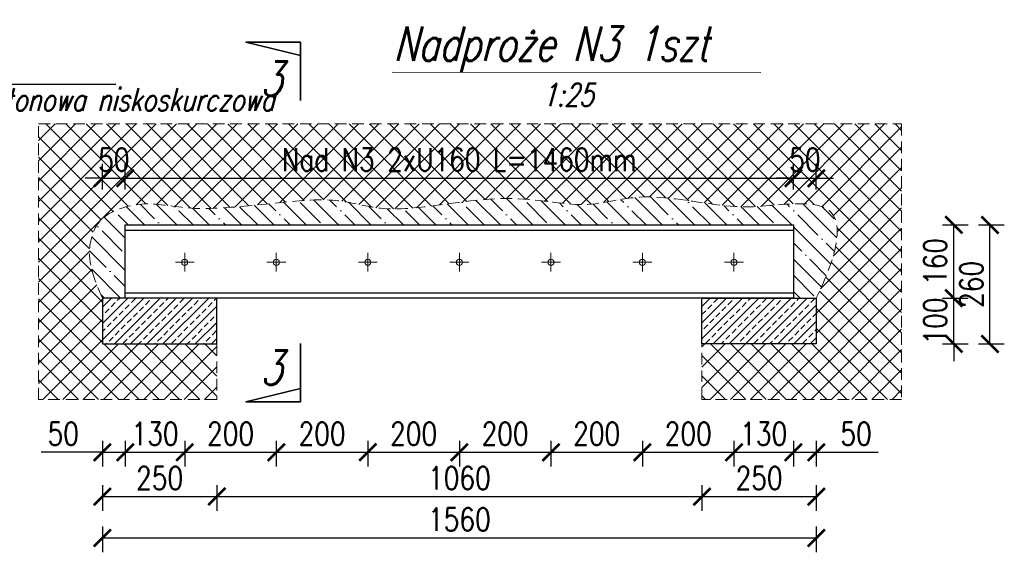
# Model space of a CAD drawing. Header units: millimetres. Extents: x 11984 to 50512, y -26688 to 13952.
# Tile 38 of 85: x 25331 to 25546, y 7812 to 7928. Entities that reach past the tile are written whole.
import ezdxf

# ---------------------------------------------------------------- set-up
doc = ezdxf.new("R2010")
doc.units = ezdxf.units.MM
doc.header["$MEASUREMENT"] = 0
doc.linetypes.add('HIDDEN', pattern=[9.525, 6.35, -3.175])
doc.layers.add('e-cad_opisy', color=7, linetype='Continuous')
doc.layers.add('RYS', color=2, linetype='Continuous')
for name, color, linetype, lineweight in [('e-cad_wymiary', 5, 'Continuous', 9), ('k-kreskowanie', 252, 'Continuous', 9), ('k-opis-blue', 161, 'Continuous', 35), ('k-opis-zbrojenia', 7, 'Continuous', 20), ('k-sciany', 4, 'Continuous', 30), ('k-widok', 1, 'Continuous', 20)]:
    doc.layers.add(name, color=color, linetype=linetype, lineweight=lineweight)
doc.styles.add('e-cad_1', font='simplex.shx', dxfattribs={"width": 0.8})
doc.styles.add('OPIS', font='simplex.shx', dxfattribs={"width": 0.85, "height": 15})
doc.styles.add('simplex15', font='simplex.shx', dxfattribs={"width": 0.75, "oblique": 15, "height": 10})
doc.dimstyles.new('e-cad_1_25_[cm]', dxfattribs={"dimscale": 2.5, "dimtxt": 2, "dimasz": 1.5, "dimexe": 1.25, "dimexo": 0.625, "dimtad": 1, "dimdec": 0, "dimlfac": 10, "dimrnd": 0.1, "dimdsep": 46, "dimtxsty": 'e-cad_1', "dimblk": 'ARCHTICK', "dimcen": 2.5, "dimclrd": 256, "dimclre": 256, "dimclrt": 7, "dimadec": 0, "dimazin": 0, "dimtfac": 1, "dimtdec": 0, "dimtix": 1, "dimtmove": 0, "dimatfit": 3, "dimfxl": 0, "dimarcsym": 0})
doc.dimstyles.new('LINIA', dxfattribs={"dimscale": 0.5, "dimtxt": 2.5, "dimasz": 10, "dimexe": 2.5, "dimexo": 5, "dimgap": 5, "dimtad": 1, "dimdec": 1, "dimdsep": 46, "dimtxsty": 'OPIS', "dimcen": 10, "dimadec": 0, "dimazin": 0, "dimtfac": 1, "dimtdec": 1, "dimtmove": 2, "dimatfit": 3, "dimfxl": 0, "dimtolj": 1, "dimtzin": 0, "dimarcsym": 0})

# ---------------------------------------------------------------- blocks, each defined once
blk = doc.blocks.new('_ArchTick')
at = {"color": 0, "linetype": 'ByBlock', "const_width": 0.15}
blk.add_lwpolyline([(-0.5, -0.5), (0.5, 0.5)], dxfattribs=at)
blk = doc.blocks.new('*D62')
at = {"layer": 'Defpoints', "color": 0}
for p in [(25353.82, 7893.26), (25353.82, 7883.06), (25348.82, 7867.06)]:
    blk.add_point(p, dxfattribs=at)
at = {"layer": 'e-cad_wymiary', "lineweight": -2}
for p, q in [((25348.82, 7890.76), (25348.82, 7896.38)), ((25353.82, 7890.76), (25353.82, 7896.38)), ((25348.82, 7893.26), (25345.07, 7893.26)), ((25348.82, 7893.26), (25353.82, 7893.26)), ((25353.82, 7893.26), (25357.57, 7893.26))]:
    blk.add_line(p, q, dxfattribs=at)
at = {"layer": 'e-cad_wymiary', "lineweight": -2, "xscale": 3.75, "yscale": 3.75, "zscale": 3.75}
blk.add_blockref('_ArchTick', (25348.82, 7893.26), dxfattribs=at)
at = {"layer": 'e-cad_wymiary', "lineweight": -2, "xscale": 3.75, "yscale": 3.75, "zscale": 3.75, "rotation": 180}
blk.add_blockref('_ArchTick', (25353.82, 7893.26), dxfattribs=at)
at = {"layer": 'e-cad_wymiary', "color": 7, "insert": (25351.32, 7897.32), "char_height": 5, "attachment_point": 5, "style": 'e-cad_1'}
blk.add_mtext('50', dxfattribs=at)
blk = doc.blocks.new('*D63')
at = {"layer": 'Defpoints', "color": 0}
for p in [(25499.82, 7893.26), (25353.82, 7883.06), (25499.82, 7883.06)]:
    blk.add_point(p, dxfattribs=at)
at = {"layer": 'e-cad_wymiary', "lineweight": -2}
for p, q in [((25353.82, 7890.76), (25353.82, 7896.38)), ((25499.82, 7890.76), (25499.82, 7896.38)), ((25353.82, 7893.26), (25499.82, 7893.26))]:
    blk.add_line(p, q, dxfattribs=at)
at = {"layer": 'e-cad_wymiary', "lineweight": -2, "xscale": 3.75, "yscale": 3.75, "zscale": 3.75, "rotation": 180}
blk.add_blockref('_ArchTick', (25353.82, 7893.26), dxfattribs=at)
at = {"layer": 'e-cad_wymiary', "lineweight": -2, "xscale": 3.75, "yscale": 3.75, "zscale": 3.75}
blk.add_blockref('_ArchTick', (25499.82, 7893.26), dxfattribs=at)
at = {"layer": 'e-cad_wymiary', "color": 7, "insert": (25426.82, 7897.32), "char_height": 5, "attachment_point": 5, "style": 'e-cad_1'}
blk.add_mtext('Nad N3 2xU160 L=1460mm', dxfattribs=at)
blk = doc.blocks.new('*D64')
at = {"layer": 'Defpoints', "color": 0}
for p in [(25504.82, 7893.26), (25499.82, 7883.06), (25504.82, 7867.06)]:
    blk.add_point(p, dxfattribs=at)
at = {"layer": 'e-cad_wymiary', "lineweight": -2}
for p, q in [((25499.82, 7890.76), (25499.82, 7896.38)), ((25504.82, 7890.76), (25504.82, 7896.38)), ((25499.82, 7893.26), (25496.07, 7893.26)), ((25499.82, 7893.26), (25504.82, 7893.26)), ((25504.82, 7893.26), (25508.57, 7893.26))]:
    blk.add_line(p, q, dxfattribs=at)
at = {"layer": 'e-cad_wymiary', "lineweight": -2, "xscale": 3.75, "yscale": 3.75, "zscale": 3.75}
blk.add_blockref('_ArchTick', (25499.82, 7893.26), dxfattribs=at)
at = {"layer": 'e-cad_wymiary', "lineweight": -2, "xscale": 3.75, "yscale": 3.75, "zscale": 3.75, "rotation": 180}
blk.add_blockref('_ArchTick', (25504.82, 7893.26), dxfattribs=at)
at = {"layer": 'e-cad_wymiary', "color": 7, "insert": (25502.32, 7897.32), "char_height": 5, "attachment_point": 5, "style": 'e-cad_1'}
blk.add_mtext('50', dxfattribs=at)
blk = doc.blocks.new('*D65')
at = {"layer": 'Defpoints', "color": 0}
for p in [(25348.82, 7857.06), (25373.82, 7857.06), (25373.82, 7823.7)]:
    blk.add_point(p, dxfattribs=at)
at = {"layer": 'e-cad_wymiary', "lineweight": -2}
for p, q in [((25348.82, 7826.2), (25348.82, 7820.58)), ((25373.82, 7826.2), (25373.82, 7820.58)), ((25348.82, 7823.7), (25373.82, 7823.7))]:
    blk.add_line(p, q, dxfattribs=at)
at = {"layer": 'e-cad_wymiary', "lineweight": -2, "xscale": 3.75, "yscale": 3.75, "zscale": 3.75, "rotation": 180}
blk.add_blockref('_ArchTick', (25348.82, 7823.7), dxfattribs=at)
at = {"layer": 'e-cad_wymiary', "lineweight": -2, "xscale": 3.75, "yscale": 3.75, "zscale": 3.75}
blk.add_blockref('_ArchTick', (25373.82, 7823.7), dxfattribs=at)
at = {"layer": 'e-cad_wymiary', "color": 7, "insert": (25361.32, 7827.76), "char_height": 5, "attachment_point": 5, "style": 'e-cad_1'}
blk.add_mtext('250', dxfattribs=at)
blk = doc.blocks.new('*D66')
at = {"layer": 'Defpoints', "color": 0}
for p in [(25373.82, 7857.06), (25479.82, 7857.06), (25479.82, 7823.7)]:
    blk.add_point(p, dxfattribs=at)
at = {"layer": 'e-cad_wymiary', "lineweight": -2}
for p, q in [((25373.82, 7826.2), (25373.82, 7820.58)), ((25479.82, 7826.2), (25479.82, 7820.58)), ((25373.82, 7823.7), (25479.82, 7823.7))]:
    blk.add_line(p, q, dxfattribs=at)
at = {"layer": 'e-cad_wymiary', "lineweight": -2, "xscale": 3.75, "yscale": 3.75, "zscale": 3.75, "rotation": 180}
blk.add_blockref('_ArchTick', (25373.82, 7823.7), dxfattribs=at)
at = {"layer": 'e-cad_wymiary', "lineweight": -2, "xscale": 3.75, "yscale": 3.75, "zscale": 3.75}
blk.add_blockref('_ArchTick', (25479.82, 7823.7), dxfattribs=at)
at = {"layer": 'e-cad_wymiary', "color": 7, "insert": (25426.82, 7827.76), "char_height": 5, "attachment_point": 5, "style": 'e-cad_1'}
blk.add_mtext('1060', dxfattribs=at)
blk = doc.blocks.new('*D67')
at = {"layer": 'Defpoints', "color": 0}
for p in [(25479.82, 7857.06), (25504.82, 7857.06), (25504.82, 7823.7)]:
    blk.add_point(p, dxfattribs=at)
at = {"layer": 'e-cad_wymiary', "lineweight": -2}
for p, q in [((25479.82, 7826.2), (25479.82, 7820.58)), ((25504.82, 7826.2), (25504.82, 7820.58)), ((25479.82, 7823.7), (25504.82, 7823.7))]:
    blk.add_line(p, q, dxfattribs=at)
at = {"layer": 'e-cad_wymiary', "lineweight": -2, "xscale": 3.75, "yscale": 3.75, "zscale": 3.75, "rotation": 180}
blk.add_blockref('_ArchTick', (25479.82, 7823.7), dxfattribs=at)
at = {"layer": 'e-cad_wymiary', "lineweight": -2, "xscale": 3.75, "yscale": 3.75, "zscale": 3.75}
blk.add_blockref('_ArchTick', (25504.82, 7823.7), dxfattribs=at)
at = {"layer": 'e-cad_wymiary', "color": 7, "insert": (25492.32, 7827.76), "char_height": 5, "attachment_point": 5, "style": 'e-cad_1'}
blk.add_mtext('250', dxfattribs=at)
blk = doc.blocks.new('*D68')
at = {"layer": 'Defpoints', "color": 0}
for p in [(25348.82, 7857.06), (25504.82, 7857.06), (25504.82, 7814.67)]:
    blk.add_point(p, dxfattribs=at)
at = {"layer": 'e-cad_wymiary', "lineweight": -2}
for p, q in [((25348.82, 7817.17), (25348.82, 7811.54)), ((25504.82, 7817.17), (25504.82, 7811.54)), ((25348.82, 7814.67), (25504.82, 7814.67))]:
    blk.add_line(p, q, dxfattribs=at)
at = {"layer": 'e-cad_wymiary', "lineweight": -2, "xscale": 3.75, "yscale": 3.75, "zscale": 3.75, "rotation": 180}
blk.add_blockref('_ArchTick', (25348.82, 7814.67), dxfattribs=at)
at = {"layer": 'e-cad_wymiary', "lineweight": -2, "xscale": 3.75, "yscale": 3.75, "zscale": 3.75}
blk.add_blockref('_ArchTick', (25504.82, 7814.67), dxfattribs=at)
at = {"layer": 'e-cad_wymiary', "color": 7, "insert": (25426.82, 7818.73), "char_height": 5, "attachment_point": 5, "style": 'e-cad_1'}
blk.add_mtext('1560', dxfattribs=at)
blk = doc.blocks.new('*D69')
at = {"layer": 'Defpoints', "color": 0}
for p in [(25504.82, 7867.06), (25534.86, 7867.06), (25504.82, 7857.06)]:
    blk.add_point(p, dxfattribs=at)
at = {"layer": 'e-cad_wymiary', "lineweight": -2}
for p, q in [((25534.86, 7867.06), (25534.86, 7870.81)), ((25532.36, 7867.06), (25537.98, 7867.06)), ((25534.86, 7857.06), (25534.86, 7867.06)), ((25532.36, 7857.06), (25537.98, 7857.06)), ((25534.86, 7857.06), (25534.86, 7853.31))]:
    blk.add_line(p, q, dxfattribs=at)
at = {"layer": 'e-cad_wymiary', "lineweight": -2, "xscale": 3.75, "yscale": 3.75, "zscale": 3.75}
for p, rotation in [((25534.86, 7867.06), 270), ((25534.86, 7857.06), 90)]:
    blk.add_blockref('_ArchTick', p, dxfattribs=dict(at, rotation=rotation))
at = {"layer": 'e-cad_wymiary', "color": 7, "insert": (25530.79, 7862.06), "char_height": 5, "attachment_point": 5, "rotation": 90, "style": 'e-cad_1'}
blk.add_mtext('100', dxfattribs=at)
blk = doc.blocks.new('*D70')
at = {"layer": 'Defpoints', "color": 0}
for p in [(25499.82, 7883.06), (25534.86, 7883.06), (25504.82, 7867.06)]:
    blk.add_point(p, dxfattribs=at)
at = {"layer": 'e-cad_wymiary', "lineweight": -2}
for p, q in [((25532.36, 7883.06), (25537.98, 7883.06)), ((25534.86, 7867.06), (25534.86, 7883.06)), ((25532.36, 7867.06), (25537.98, 7867.06))]:
    blk.add_line(p, q, dxfattribs=at)
at = {"layer": 'e-cad_wymiary', "lineweight": -2, "xscale": 3.75, "yscale": 3.75, "zscale": 3.75}
for p, rotation in [((25534.86, 7883.06), 90), ((25534.86, 7867.06), 270)]:
    blk.add_blockref('_ArchTick', p, dxfattribs=dict(at, rotation=rotation))
at = {"layer": 'e-cad_wymiary', "color": 7, "insert": (25530.79, 7875.06), "char_height": 5, "attachment_point": 5, "rotation": 90, "style": 'e-cad_1'}
blk.add_mtext('160', dxfattribs=at)
blk = doc.blocks.new('*D71')
at = {"layer": 'Defpoints', "color": 0}
for p in [(25499.82, 7883.06), (25542.77, 7883.06), (25504.82, 7857.06)]:
    blk.add_point(p, dxfattribs=at)
at = {"layer": 'e-cad_wymiary', "lineweight": -2}
for p, q in [((25540.27, 7883.06), (25545.9, 7883.06)), ((25542.77, 7857.06), (25542.77, 7883.06)), ((25540.27, 7857.06), (25545.9, 7857.06))]:
    blk.add_line(p, q, dxfattribs=at)
at = {"layer": 'e-cad_wymiary', "lineweight": -2, "xscale": 3.75, "yscale": 3.75, "zscale": 3.75}
for p, rotation in [((25542.77, 7883.06), 90), ((25542.77, 7857.06), 270)]:
    blk.add_blockref('_ArchTick', p, dxfattribs=dict(at, rotation=rotation))
at = {"layer": 'e-cad_wymiary', "color": 7, "insert": (25538.71, 7870.06), "char_height": 5, "attachment_point": 5, "rotation": 90, "style": 'e-cad_1'}
blk.add_mtext('260', dxfattribs=at)
blk = doc.blocks.new('*D78')
at = {"layer": 'Defpoints', "color": 0}
for p in [(25348.82, 7867.06), (25353.82, 7868.23), (25353.82, 7833.39)]:
    blk.add_point(p, dxfattribs=at)
at = {"layer": 'e-cad_wymiary', "lineweight": -2}
for p, q in [((25348.82, 7835.89), (25348.82, 7830.27)), ((25353.82, 7835.89), (25353.82, 7830.27)), ((25348.82, 7833.39), (25335.47, 7833.39)), ((25348.82, 7833.39), (25353.82, 7833.39))]:
    blk.add_line(p, q, dxfattribs=at)
at = {"layer": 'e-cad_wymiary', "lineweight": -2, "xscale": 3.75, "yscale": 3.75, "zscale": 3.75, "rotation": 180}
blk.add_blockref('_ArchTick', (25348.82, 7833.39), dxfattribs=at)
at = {"layer": 'e-cad_wymiary', "lineweight": -2, "xscale": 3.75, "yscale": 3.75, "zscale": 3.75}
blk.add_blockref('_ArchTick', (25353.82, 7833.39), dxfattribs=at)
at = {"layer": 'e-cad_wymiary', "color": 7, "insert": (25340.27, 7837.45), "char_height": 5, "attachment_point": 5, "style": 'e-cad_1'}
blk.add_mtext('50', dxfattribs=at)
blk = doc.blocks.new('*D79')
at = {"layer": 'Defpoints', "color": 0}
for p in [(25366.82, 7872.85), (25353.82, 7868.23), (25366.82, 7833.39)]:
    blk.add_point(p, dxfattribs=at)
at = {"layer": 'e-cad_wymiary', "lineweight": -2}
for p, q in [((25353.82, 7835.89), (25353.82, 7830.27)), ((25366.82, 7835.89), (25366.82, 7830.27)), ((25353.82, 7833.39), (25366.82, 7833.39))]:
    blk.add_line(p, q, dxfattribs=at)
at = {"layer": 'e-cad_wymiary', "lineweight": -2, "xscale": 3.75, "yscale": 3.75, "zscale": 3.75, "rotation": 180}
blk.add_blockref('_ArchTick', (25353.82, 7833.39), dxfattribs=at)
at = {"layer": 'e-cad_wymiary', "lineweight": -2, "xscale": 3.75, "yscale": 3.75, "zscale": 3.75}
blk.add_blockref('_ArchTick', (25366.82, 7833.39), dxfattribs=at)
at = {"layer": 'e-cad_wymiary', "color": 7, "insert": (25360.32, 7837.45), "char_height": 5, "attachment_point": 5, "style": 'e-cad_1'}
blk.add_mtext('130', dxfattribs=at)
blk = doc.blocks.new('*D80')
at = {"layer": 'Defpoints', "color": 0}
for p in [(25366.82, 7872.85), (25386.82, 7872.85), (25386.82, 7833.39)]:
    blk.add_point(p, dxfattribs=at)
at = {"layer": 'e-cad_wymiary', "lineweight": -2}
for p, q in [((25366.82, 7835.89), (25366.82, 7830.27)), ((25386.82, 7835.89), (25386.82, 7830.27)), ((25366.82, 7833.39), (25386.82, 7833.39))]:
    blk.add_line(p, q, dxfattribs=at)
at = {"layer": 'e-cad_wymiary', "lineweight": -2, "xscale": 3.75, "yscale": 3.75, "zscale": 3.75, "rotation": 180}
blk.add_blockref('_ArchTick', (25366.82, 7833.39), dxfattribs=at)
at = {"layer": 'e-cad_wymiary', "lineweight": -2, "xscale": 3.75, "yscale": 3.75, "zscale": 3.75}
blk.add_blockref('_ArchTick', (25386.82, 7833.39), dxfattribs=at)
at = {"layer": 'e-cad_wymiary', "color": 7, "insert": (25376.82, 7837.45), "char_height": 5, "attachment_point": 5, "style": 'e-cad_1'}
blk.add_mtext('200', dxfattribs=at)
blk = doc.blocks.new('*D81')
at = {"layer": 'Defpoints', "color": 0}
for p in [(25386.82, 7872.85), (25406.82, 7872.85), (25406.82, 7833.39)]:
    blk.add_point(p, dxfattribs=at)
at = {"layer": 'e-cad_wymiary', "lineweight": -2}
for p, q in [((25386.82, 7835.89), (25386.82, 7830.27)), ((25406.82, 7835.89), (25406.82, 7830.27)), ((25386.82, 7833.39), (25406.82, 7833.39))]:
    blk.add_line(p, q, dxfattribs=at)
at = {"layer": 'e-cad_wymiary', "lineweight": -2, "xscale": 3.75, "yscale": 3.75, "zscale": 3.75, "rotation": 180}
blk.add_blockref('_ArchTick', (25386.82, 7833.39), dxfattribs=at)
at = {"layer": 'e-cad_wymiary', "lineweight": -2, "xscale": 3.75, "yscale": 3.75, "zscale": 3.75}
blk.add_blockref('_ArchTick', (25406.82, 7833.39), dxfattribs=at)
at = {"layer": 'e-cad_wymiary', "color": 7, "insert": (25396.82, 7837.45), "char_height": 5, "attachment_point": 5, "style": 'e-cad_1'}
blk.add_mtext('200', dxfattribs=at)
blk = doc.blocks.new('*D82')
at = {"layer": 'Defpoints', "color": 0}
for p in [(25406.82, 7872.85), (25426.82, 7872.85), (25426.82, 7833.39)]:
    blk.add_point(p, dxfattribs=at)
at = {"layer": 'e-cad_wymiary', "lineweight": -2}
for p, q in [((25406.82, 7835.89), (25406.82, 7830.27)), ((25426.82, 7835.89), (25426.82, 7830.27)), ((25406.82, 7833.39), (25426.82, 7833.39))]:
    blk.add_line(p, q, dxfattribs=at)
at = {"layer": 'e-cad_wymiary', "lineweight": -2, "xscale": 3.75, "yscale": 3.75, "zscale": 3.75, "rotation": 180}
blk.add_blockref('_ArchTick', (25406.82, 7833.39), dxfattribs=at)
at = {"layer": 'e-cad_wymiary', "lineweight": -2, "xscale": 3.75, "yscale": 3.75, "zscale": 3.75}
blk.add_blockref('_ArchTick', (25426.82, 7833.39), dxfattribs=at)
at = {"layer": 'e-cad_wymiary', "color": 7, "insert": (25416.82, 7837.45), "char_height": 5, "attachment_point": 5, "style": 'e-cad_1'}
blk.add_mtext('200', dxfattribs=at)
blk = doc.blocks.new('*D83')
at = {"layer": 'Defpoints', "color": 0}
for p in [(25426.82, 7872.85), (25446.82, 7872.85), (25446.82, 7833.39)]:
    blk.add_point(p, dxfattribs=at)
at = {"layer": 'e-cad_wymiary', "lineweight": -2}
for p, q in [((25426.82, 7835.89), (25426.82, 7830.27)), ((25446.82, 7835.89), (25446.82, 7830.27)), ((25426.82, 7833.39), (25446.82, 7833.39))]:
    blk.add_line(p, q, dxfattribs=at)
at = {"layer": 'e-cad_wymiary', "lineweight": -2, "xscale": 3.75, "yscale": 3.75, "zscale": 3.75, "rotation": 180}
blk.add_blockref('_ArchTick', (25426.82, 7833.39), dxfattribs=at)
at = {"layer": 'e-cad_wymiary', "lineweight": -2, "xscale": 3.75, "yscale": 3.75, "zscale": 3.75}
blk.add_blockref('_ArchTick', (25446.82, 7833.39), dxfattribs=at)
at = {"layer": 'e-cad_wymiary', "color": 7, "insert": (25436.82, 7837.45), "char_height": 5, "attachment_point": 5, "style": 'e-cad_1'}
blk.add_mtext('200', dxfattribs=at)
blk = doc.blocks.new('*D84')
at = {"layer": 'Defpoints', "color": 0}
for p in [(25446.82, 7872.85), (25466.82, 7872.85), (25466.82, 7833.39)]:
    blk.add_point(p, dxfattribs=at)
at = {"layer": 'e-cad_wymiary', "lineweight": -2}
for p, q in [((25446.82, 7835.89), (25446.82, 7830.27)), ((25466.82, 7835.89), (25466.82, 7830.27)), ((25446.82, 7833.39), (25466.82, 7833.39))]:
    blk.add_line(p, q, dxfattribs=at)
at = {"layer": 'e-cad_wymiary', "lineweight": -2, "xscale": 3.75, "yscale": 3.75, "zscale": 3.75, "rotation": 180}
blk.add_blockref('_ArchTick', (25446.82, 7833.39), dxfattribs=at)
at = {"layer": 'e-cad_wymiary', "lineweight": -2, "xscale": 3.75, "yscale": 3.75, "zscale": 3.75}
blk.add_blockref('_ArchTick', (25466.82, 7833.39), dxfattribs=at)
at = {"layer": 'e-cad_wymiary', "color": 7, "insert": (25456.82, 7837.45), "char_height": 5, "attachment_point": 5, "style": 'e-cad_1'}
blk.add_mtext('200', dxfattribs=at)
blk = doc.blocks.new('*D85')
at = {"layer": 'Defpoints', "color": 0}
for p in [(25466.82, 7872.85), (25486.82, 7872.85), (25486.82, 7833.39)]:
    blk.add_point(p, dxfattribs=at)
at = {"layer": 'e-cad_wymiary', "lineweight": -2}
for p, q in [((25466.82, 7835.89), (25466.82, 7830.27)), ((25486.82, 7835.89), (25486.82, 7830.27)), ((25466.82, 7833.39), (25486.82, 7833.39))]:
    blk.add_line(p, q, dxfattribs=at)
at = {"layer": 'e-cad_wymiary', "lineweight": -2, "xscale": 3.75, "yscale": 3.75, "zscale": 3.75, "rotation": 180}
blk.add_blockref('_ArchTick', (25466.82, 7833.39), dxfattribs=at)
at = {"layer": 'e-cad_wymiary', "lineweight": -2, "xscale": 3.75, "yscale": 3.75, "zscale": 3.75}
blk.add_blockref('_ArchTick', (25486.82, 7833.39), dxfattribs=at)
at = {"layer": 'e-cad_wymiary', "color": 7, "insert": (25476.82, 7837.45), "char_height": 5, "attachment_point": 5, "style": 'e-cad_1'}
blk.add_mtext('200', dxfattribs=at)
blk = doc.blocks.new('*D86')
at = {"layer": 'Defpoints', "color": 0}
for p in [(25486.82, 7872.85), (25499.82, 7867.06), (25499.82, 7833.39)]:
    blk.add_point(p, dxfattribs=at)
at = {"layer": 'e-cad_wymiary', "lineweight": -2}
for p, q in [((25486.82, 7835.89), (25486.82, 7830.27)), ((25499.82, 7835.89), (25499.82, 7830.27)), ((25486.82, 7833.39), (25499.82, 7833.39))]:
    blk.add_line(p, q, dxfattribs=at)
at = {"layer": 'e-cad_wymiary', "lineweight": -2, "xscale": 3.75, "yscale": 3.75, "zscale": 3.75, "rotation": 180}
blk.add_blockref('_ArchTick', (25486.82, 7833.39), dxfattribs=at)
at = {"layer": 'e-cad_wymiary', "lineweight": -2, "xscale": 3.75, "yscale": 3.75, "zscale": 3.75}
blk.add_blockref('_ArchTick', (25499.82, 7833.39), dxfattribs=at)
at = {"layer": 'e-cad_wymiary', "color": 7, "insert": (25493.32, 7837.45), "char_height": 5, "attachment_point": 5, "style": 'e-cad_1'}
blk.add_mtext('130', dxfattribs=at)
blk = doc.blocks.new('*D87')
at = {"layer": 'Defpoints', "color": 0}
for p in [(25499.82, 7867.06), (25504.82, 7867.06), (25504.82, 7833.39)]:
    blk.add_point(p, dxfattribs=at)
at = {"layer": 'e-cad_wymiary', "lineweight": -2}
for p, q in [((25499.82, 7835.89), (25499.82, 7830.27)), ((25504.82, 7835.89), (25504.82, 7830.27)), ((25499.82, 7833.39), (25504.82, 7833.39)), ((25504.82, 7833.39), (25518.31, 7833.39))]:
    blk.add_line(p, q, dxfattribs=at)
at = {"layer": 'e-cad_wymiary', "lineweight": -2, "xscale": 3.75, "yscale": 3.75, "zscale": 3.75, "rotation": 180}
blk.add_blockref('_ArchTick', (25499.82, 7833.39), dxfattribs=at)
at = {"layer": 'e-cad_wymiary', "lineweight": -2, "xscale": 3.75, "yscale": 3.75, "zscale": 3.75}
blk.add_blockref('_ArchTick', (25504.82, 7833.39), dxfattribs=at)
at = {"layer": 'e-cad_wymiary', "color": 7, "insert": (25513.51, 7837.45), "char_height": 5, "attachment_point": 5, "style": 'e-cad_1'}
blk.add_mtext('50', dxfattribs=at)

msp = doc.modelspace()

# ---------------------------------------------------------------- hatches: boundary and pattern name
at = {"layer": 'k-kreskowanie'}
h = msp.add_hatch(dxfattribs=at)
h.set_pattern_fill('ANSI37', color=256, scale=25, style=0)
h.set_pattern_definition([(45, (-3700.3182, -2523.535), (-2.2097087, 2.2097087), []), (135, (-3700.3182, -2523.535), (-2.2097087, -2.2097087), [])])
edge = h.paths.add_edge_path()
edge.add_line((25334.85, 7844.94), (25334.85, 7905.11))
edge.add_line((25334.85, 7905.11), (25523.45, 7905.11))
edge.add_line((25523.45, 7905.11), (25523.45, 7844.94))
edge.add_line((25523.45, 7844.94), (25479.82, 7844.94))
edge.add_line((25479.82, 7844.94), (25479.82, 7857.06))
edge.add_line((25479.82, 7857.06), (25504.82, 7857.06))
edge.add_line((25504.82, 7857.06), (25504.82, 7867.06))
edge.add_spline(control_points=[(25504.82, 7867.06), (25514.1, 7886.35), (25500.41, 7888.78), (25489.02, 7885.71), (25466.52, 7890.83), (25454.75, 7885.97), (25438.5, 7890.32), (25414.41, 7885.75), (25405.45, 7887.27), (25398.49, 7889.11), (25383.86, 7887.51), (25367.91, 7885.99), (25358.79, 7888.55), (25348.71, 7885.75), (25345.83, 7880.08), (25345.67, 7873.92), (25348.82, 7867.06)], knot_values=[0, 0, 0, 0, 1, 2, 3, 4, 5, 6, 7, 8, 9, 10, 11, 12, 13, 14, 14, 14, 14], degree=3, periodic=0)
edge.add_line((25348.82, 7867.06), (25348.82, 7857.06))
edge.add_line((25348.82, 7857.06), (25373.82, 7857.06))
edge.add_line((25373.82, 7857.06), (25373.82, 7844.94))
edge.add_line((25373.82, 7844.94), (25334.85, 7844.94))
edge = h.paths.add_edge_path()
edge.add_line((25262.99, 7905.11), (25301.99, 7905.11))
edge.add_line((25301.99, 7905.11), (25301.99, 7886.63))
edge.add_spline(control_points=[(25301.99, 7886.63), (25298.51, 7887.96), (25296.05, 7890.56), (25292.18, 7885.96), (25272.38, 7889.56), (25266.92, 7891.96), (25262.99, 7886.68)], knot_values=[0, 0, 0, 0, 1, 2, 3, 4, 4, 4, 4], degree=3, periodic=0)
edge.add_line((25262.99, 7886.68), (25262.99, 7905.11))
h.paths.add_polyline_path([(25271.49, 7867.06), (25293.49, 7867.06), (25293.49, 7875.06), (25271.49, 7875.06)])
h.paths.add_polyline_path([(25271.49, 7875.06), (25271.49, 7883.06), (25293.49, 7883.06), (25293.49, 7875.06)])
h.paths.add_polyline_path([(25470.45, 7893.57), (25383.19, 7893.57), (25383.19, 7901.07), (25470.45, 7901.07)], flags=24)
h.paths.add_polyline_path([(25355.81, 7893.57), (25346.84, 7893.57), (25346.84, 7901.07), (25355.81, 7901.07)], flags=24)
h.paths.add_polyline_path([(25506.81, 7893.57), (25497.84, 7893.57), (25497.84, 7901.07), (25506.81, 7901.07)], flags=24)
h.paths.add_polyline_path([(25288.89, 7894.58), (25276.1, 7894.58), (25276.1, 7902.08), (25288.89, 7902.08)], flags=24)
h.paths.add_polyline_path([(25268.48, 7894.58), (25259.51, 7894.58), (25259.51, 7902.08), (25268.48, 7902.08)], flags=9)
h.paths.add_polyline_path([(25305.48, 7894.58), (25296.51, 7894.58), (25296.51, 7902.08), (25305.48, 7902.08)], flags=9)
h = msp.add_hatch(dxfattribs=at)
h.set_pattern_fill('ANSI35', color=256, scale=20, angle=90, style=0)
h.set_pattern_definition([(135, (28008.336, 7559.1107), (-3.535534, -3.535534), []), (135, (28008.336, 7562.646), (-3.535534, -3.535534), [6.25, -1.25, 0, -1.25])])
edge = h.paths.add_edge_path()
edge.add_spline(control_points=[(25348.82, 7867.06), (25345.67, 7873.92), (25345.83, 7880.08), (25348.71, 7885.75), (25358.79, 7888.55), (25367.91, 7885.99), (25383.86, 7887.51), (25398.49, 7889.11), (25405.45, 7887.27), (25414.41, 7885.75), (25438.5, 7890.32), (25454.75, 7885.97), (25466.52, 7890.83), (25489.02, 7885.71), (25500.41, 7888.78), (25514.1, 7886.35), (25504.82, 7867.06)], knot_values=[0, 0, 0, 0, 1, 2, 3, 4, 5, 6, 7, 8, 9, 10, 11, 12, 13, 14, 14, 14, 14], degree=3, periodic=0)
edge.add_line((25504.82, 7867.06), (25499.82, 7867.06))
edge.add_line((25499.82, 7867.06), (25499.82, 7883.06))
edge.add_line((25499.82, 7883.06), (25353.82, 7883.06))
edge.add_line((25353.82, 7883.06), (25353.82, 7867.06))
edge.add_line((25353.82, 7867.06), (25348.82, 7867.06))
edge = h.paths.add_edge_path()
edge.add_line((25262.99, 7883.06), (25262.99, 7886.68))
edge.add_spline(control_points=[(25262.99, 7886.68), (25266.92, 7891.96), (25272.38, 7889.56), (25292.18, 7885.96), (25296.05, 7890.56), (25298.51, 7887.96), (25301.99, 7886.63)], knot_values=[0, 0, 0, 0, 1, 2, 3, 4, 4, 4, 4], degree=3, periodic=0)
edge.add_line((25301.99, 7886.63), (25301.99, 7883.06))
edge.add_line((25301.99, 7883.06), (25262.99, 7883.06))
at = {"layer": 'k-kreskowanie', "ltscale": 25}
h = msp.add_hatch(dxfattribs=at)
h.set_pattern_fill('ANSI33', color=256, scale=10)
h.set_pattern_definition([(45, (-3700.3182, -2523.535), (-1.76776695, 1.76776695), []), (45, (-3698.5505, -2523.535), (-1.76776695, 1.76776695), [1.25, -0.625])])
h.paths.add_polyline_path([(25373.82, 7857.06), (25348.82, 7857.06), (25348.82, 7867.06), (25373.82, 7867.06)])
h.paths.add_polyline_path([(25479.82, 7857.06), (25479.82, 7867.06), (25504.82, 7867.06), (25504.82, 7857.06)])

# ---------------------------------------------------------------- linework, layer by layer
at = {"layer": 'k-opis-blue'}
for points in [[(25392.07, 7910.24), (25392.07, 7922.95), (25380.18, 7922.95), (25392.07, 7920.07)], [(25392.07, 7857.14), (25392.07, 7844.42), (25380.18, 7844.42), (25392.07, 7847.31)]]:
    msp.add_lwpolyline(points, dxfattribs=at)
at = {"layer": 'k-sciany'}
for points in [[(25373.82, 7867.06), (25348.82, 7867.06), (25348.82, 7857.06), (25373.82, 7857.06), (25373.82, 7867.06)], [(25479.82, 7867.06), (25504.82, 7867.06), (25504.82, 7857.06), (25479.82, 7857.06), (25479.82, 7867.06)]]:
    msp.add_lwpolyline(points, dxfattribs=at)
at = {"layer": 'k-widok', "ltscale": 0.1}
msp.add_line((25412.15, 7916.4), (25492.7, 7916.33), dxfattribs=at)
at = {"layer": 'k-widok'}
for p, q in [((25366.82, 7876.98), (25366.82, 7872.85)), ((25386.82, 7876.98), (25386.82, 7872.85)), ((25406.82, 7876.98), (25406.82, 7872.85)), ((25426.82, 7876.98), (25426.82, 7872.85)), ((25446.82, 7876.98), (25446.82, 7872.85)), ((25466.82, 7876.98), (25466.82, 7872.85)), ((25486.82, 7876.98), (25486.82, 7872.85)), ((25364.76, 7874.91), (25368.89, 7874.91)), ((25384.76, 7874.91), (25388.89, 7874.91)), ((25404.76, 7874.91), (25408.89, 7874.91)), ((25424.76, 7874.91), (25428.89, 7874.91)), ((25444.76, 7874.91), (25448.89, 7874.91)), ((25464.76, 7874.91), (25468.89, 7874.91)), ((25484.76, 7874.91), (25488.89, 7874.91))]:
    msp.add_line(p, q, dxfattribs=at)
at = {"layer": 'k-widok', "linetype": 'HIDDEN', "ltscale": 0.4}
msp.add_lwpolyline([(25373.82, 7857.06), (25373.82, 7844.94), (25334.85, 7844.94), (25334.85, 7905.11), (25523.45, 7905.11), (25523.45, 7844.94), (25479.82, 7844.94), (25479.82, 7857.06)], dxfattribs=at)
at = {"layer": 'k-widok'}
for centre in [(25366.82, 7874.91), (25386.82, 7874.91), (25406.82, 7874.91), (25426.82, 7874.91), (25446.82, 7874.91), (25466.82, 7874.91), (25486.82, 7874.91)]:
    msp.add_circle(centre, 0.663, dxfattribs=at)
at = {"layer": 'k-widok', "linetype": 'HIDDEN', "ltscale": 0.4}
msp.add_open_spline([(25348.82, 7867.06), (25345.67, 7873.92), (25345.83, 7880.08), (25348.71, 7885.75), (25358.79, 7888.55), (25367.91, 7885.99), (25383.86, 7887.51), (25398.49, 7889.11), (25405.45, 7887.27), (25414.41, 7885.75), (25438.5, 7890.32), (25454.75, 7885.97), (25466.52, 7890.83), (25489.02, 7885.71), (25500.41, 7888.78), (25514.1, 7886.35), (25504.82, 7867.06)], degree=3, dxfattribs=at)
at = {"layer": 'RYS'}
for p, q in [((25353.82, 7881.88), (25499.82, 7881.88)), ((25353.82, 7868.23), (25499.82, 7868.23))]:
    msp.add_line(p, q, dxfattribs=at)
msp.add_lwpolyline([(25353.82, 7883.06), (25499.82, 7883.06), (25499.82, 7867.06), (25353.82, 7867.06)], close=True, dxfattribs=at)

# ---------------------------------------------------------------- texts
at = {"layer": 'e-cad_opisy', "char_height": 5, "style": 'simplex15'}
for s, insert, width, attachment_point in [('Nadlewka betonowa niskoskurczowa', (25295.75, 7907.95), 90.3162, 7), ('1:25', (25444.91, 7913.98), 89.8162, 1)]:
    msp.add_mtext(s, dxfattribs=dict(at, insert=insert, width=width, attachment_point=attachment_point))
at = {"layer": 'k-opis-blue', "char_height": 7.5, "attachment_point": 1, "style": 'simplex15'}
for s, insert, width in [('Nadproże N3 1szt', (25412.44, 7926.38), 122.0413), ('3', (25383.32, 7918.78), 8.5014), ('3', (25383.32, 7855.64), 8.5014)]:
    msp.add_mtext(s, dxfattribs=dict(at, insert=insert, width=width))

# ---------------------------------------------------------------- dimensions: what is measured, and where the dimension line sits
at = {"layer": 'e-cad_wymiary'}
dim = msp.add_linear_dim(base=(25499.82, 7893.26), p1=(25353.82, 7883.06), p2=(25499.82, 7883.06), text='Nad N3 2xU160 L=1460mm', dimstyle='e-cad_1_25_[cm]', override={"dimtmove": 1}, dxfattribs=at)
dim.commit()
dim.dimension.update_dxf_attribs({"geometry": '*D63', "text_midpoint": (25426.82, 7897.32)})
for base, p1, p2, picture, middle in [((25353.82, 7893.26), (25348.82, 7867.06), (25353.82, 7883.06), '*D62', (25351.32, 7897.32)), ((25373.82, 7823.7), (25348.82, 7857.06), (25373.82, 7857.06), '*D65', (25361.32, 7827.76)), ((25504.82, 7814.67), (25348.82, 7857.06), (25504.82, 7857.06), '*D68', (25426.82, 7818.73))]:
    dim = msp.add_linear_dim(base=base, p1=p1, p2=p2, dimstyle='e-cad_1_25_[cm]', dxfattribs=at)
    dim.commit()
    dim.dimension.update_dxf_attribs({"geometry": picture, "text_midpoint": middle})
for base, p1, p2, picture, middle in [((25504.82, 7893.26), (25499.82, 7883.06), (25504.82, 7867.06), '*D64', (25502.32, 7897.32)), ((25366.82, 7833.39), (25353.82, 7868.23), (25366.82, 7872.85), '*D79', (25360.32, 7837.45)), ((25386.82, 7833.39), (25366.82, 7872.85), (25386.82, 7872.85), '*D80', (25376.82, 7837.45)), ((25406.82, 7833.39), (25386.82, 7872.85), (25406.82, 7872.85), '*D81', (25396.82, 7837.45)), ((25426.82, 7833.39), (25406.82, 7872.85), (25426.82, 7872.85), '*D82', (25416.82, 7837.45)), ((25446.82, 7833.39), (25426.82, 7872.85), (25446.82, 7872.85), '*D83', (25436.82, 7837.45)), ((25466.82, 7833.39), (25446.82, 7872.85), (25466.82, 7872.85), '*D84', (25456.82, 7837.45)), ((25486.82, 7833.39), (25466.82, 7872.85), (25486.82, 7872.85), '*D85', (25476.82, 7837.45)), ((25499.82, 7833.39), (25486.82, 7872.85), (25499.82, 7867.06), '*D86', (25493.32, 7837.45)), ((25479.82, 7823.7), (25373.82, 7857.06), (25479.82, 7857.06), '*D66', (25426.82, 7827.76)), ((25504.82, 7823.7), (25479.82, 7857.06), (25504.82, 7857.06), '*D67', (25492.32, 7827.76))]:
    dim = msp.add_linear_dim(base=base, p1=p1, p2=p2, dimstyle='e-cad_1_25_[cm]', override={"dimtmove": 1}, dxfattribs=at)
    dim.commit()
    dim.dimension.update_dxf_attribs({"geometry": picture, "text_midpoint": middle})
dim = msp.add_linear_dim(base=(25534.86, 7883.06), p1=(25504.82, 7867.06), p2=(25499.82, 7883.06), angle=90, dimstyle='e-cad_1_25_[cm]', override={"dimtmove": 1}, dxfattribs=at)
dim.commit()
dim.dimension.update_dxf_attribs({"geometry": '*D70', "text_midpoint": (25530.79, 7875.06)})
for base, p2, picture, middle in [((25542.77, 7883.06), (25499.82, 7883.06), '*D71', (25538.71, 7870.06)), ((25534.86, 7867.06), (25504.82, 7867.06), '*D69', (25530.79, 7862.06))]:
    dim = msp.add_linear_dim(base=base, p1=(25504.82, 7857.06), p2=p2, angle=90, dimstyle='e-cad_1_25_[cm]', dxfattribs=at)
    dim.commit()
    dim.dimension.update_dxf_attribs({"geometry": picture, "text_midpoint": middle})
dim = msp.add_linear_dim(base=(25353.82, 7833.39), p1=(25348.82, 7867.06), p2=(25353.82, 7868.23), dimstyle='e-cad_1_25_[cm]', dxfattribs=at)
dim.commit()
dim.dimension.update_dxf_attribs({"geometry": '*D78', "text_midpoint": (25340.27, 7833.39), "dimtype": 160})
dim = msp.add_linear_dim(base=(25504.82, 7833.39), p1=(25499.82, 7867.06), p2=(25504.82, 7867.06), dimstyle='e-cad_1_25_[cm]', override={"dimtmove": 1}, dxfattribs=at)
dim.commit()
dim.dimension.update_dxf_attribs({"geometry": '*D87', "text_midpoint": (25513.51, 7837.45), "dimtype": 160})

# ---------------------------------------------------------------- leaders
at = {"layer": 'k-opis-zbrojenia'}
msp.add_leader([(25269.67, 7885.06), (25293.75, 7913.83), (25351.74, 7913.83)], dimstyle='LINIA', dxfattribs=at)

doc.saveas('drawing.dxf')
